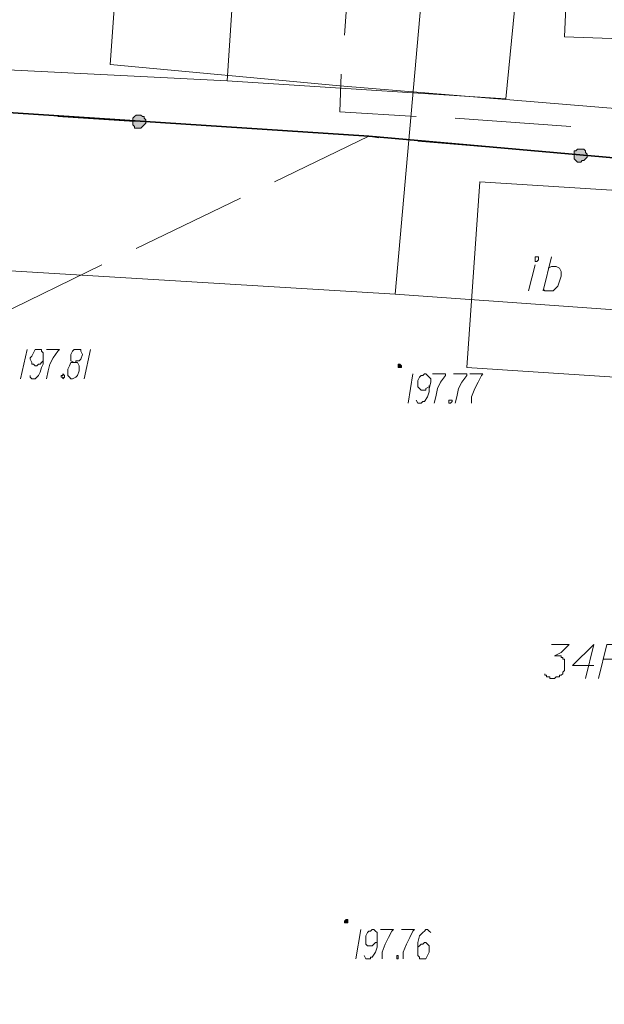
# Model space of a CAD drawing. Header units: metres. Extents: x 7431553 to 7432401, y 5544342 to 5544539.
# Tile 45 of 180: x 7432126 to 7432141, y 5544420 to 5544446. Entities that reach past the tile are written whole.
import ezdxf
from ezdxf import colors
from ezdxf.entities.mleader import LeaderData, LeaderLine
from ezdxf.math import Vec2, Vec3

# ---------------------------------------------------------------- set-up
doc = ezdxf.new("R2010")
doc.units = ezdxf.units.M
doc.header["$MEASUREMENT"] = 0
for name, color, linetype, lineweight in [('BG-PR90-PB-PZT-PZT01_2026_04_14$0$MAPA DCP', 7, 'Continuous', 0), ('PRIMETECH_XREF', 7, 'Continuous', 5), ('PROHUBUS- OPISY WENTYLACJA', 7, 'Continuous', 13)]:
    doc.layers.add(name, color=color, linetype=linetype, lineweight=lineweight)
doc.layers.add('BG-PR90-PB-PZT-PZT01_2026_04_14$0$Z_szraf drogi', color=251, linetype='Continuous')
doc.styles.add('DYN_DIM', font='ARIAL.TTF')

# ---------------------------------------------------------------- blocks, each defined once
blk = doc.blocks.new('_$0$_None')
blk = doc.blocks.new('BG-PR90-PB-PZT-PZT01_2026_04_14$0$Naddrwiną2025_v2klauzulap')
at = {"layer": 'BG-PR90-PB-PZT-PZT01_2026_04_14$0$MAPA DCP', "linetype": 'Continuous', "lineweight": 0, "transparency": 33554559}
for points in [[(7431720.045, 5544554.992), (7431720.003, 5544554.992), (7431719.96, 5544554.949), (7431719.918, 5544554.949), (7431719.876, 5544554.907), (7431719.876, 5544554.865), (7431719.876, 5544554.822), (7431719.876, 5544554.78), (7431719.876, 5544554.738), (7431719.918, 5544554.695), (7431719.918, 5544554.653), (7431719.96, 5544554.653), (7431720.003, 5544554.653), (7431720.045, 5544554.653), (7431720.087, 5544554.653), (7431720.13, 5544554.653), (7431720.172, 5544554.695), (7431720.214, 5544554.738), (7431720.214, 5544554.78), (7431720.214, 5544554.822), (7431720.172, 5544554.865), (7431720.172, 5544554.907), (7431720.13, 5544554.949), (7431720.087, 5544554.992), (7431720.087, 5544554.992)], [(7431725.506, 5544550.081), (7431725.506, 5544550.081), (7431725.548, 5544550.081), (7431725.548, 5544550.081), (7431725.548, 5544550.081), (7431725.548, 5544550.081), (7431725.548, 5544550.123), (7431725.548, 5544550.123), (7431725.548, 5544550.123), (7431725.548, 5544550.123), (7431725.548, 5544550.166), (7431725.506, 5544550.166), (7431725.506, 5544550.166), (7431725.506, 5544550.166), (7431725.506, 5544550.166), (7431725.464, 5544550.123), (7431725.464, 5544550.123), (7431725.464, 5544550.123), (7431725.464, 5544550.123), (7431725.464, 5544550.081), (7431725.464, 5544550.081), (7431725.464, 5544550.081)], [(7431739.942, 5544548.684), (7431739.942, 5544548.684), (7431739.984, 5544548.684), (7431739.984, 5544548.769), (7431739.942, 5544548.769), (7431739.942, 5544548.769), (7431739.942, 5544548.769), (7431739.942, 5544548.769), (7431739.899, 5544548.769), (7431739.899, 5544548.769), (7431739.899, 5544548.769), (7431739.899, 5544548.726), (7431739.899, 5544548.726), (7431739.899, 5544548.726), (7431739.899, 5544548.726)], [(7431719.156, 5544543.519), (7431719.114, 5544543.519), (7431719.071, 5544543.477), (7431719.029, 5544543.477), (7431719.029, 5544543.435), (7431718.987, 5544543.392), (7431718.987, 5544543.35), (7431718.987, 5544543.308), (7431718.987, 5544543.265), (7431719.029, 5544543.223), (7431719.071, 5544543.181), (7431719.114, 5544543.181), (7431719.156, 5544543.181), (7431719.198, 5544543.181), (7431719.241, 5544543.181), (7431719.283, 5544543.223), (7431719.325, 5544543.223), (7431719.325, 5544543.265), (7431719.325, 5544543.308), (7431719.325, 5544543.35), (7431719.325, 5544543.392), (7431719.283, 5544543.435), (7431719.241, 5544543.477), (7431719.198, 5544543.519), (7431719.198, 5544543.519)]]:
    blk.add_hatch(color=256, dxfattribs=at).paths.add_polyline_path(points)
at = {"layer": 'BG-PR90-PB-PZT-PZT01_2026_04_14$0$MAPA DCP', "color": 1, "linetype": 'Continuous', "lineweight": 18, "transparency": 33554687}
for points in [[(7431705.144, 5544543.562), (7431714.161, 5544542.842), (7431717.674, 5544542.588), (7431718.225, 5544548.557), (7431719.749, 5544566.972)], [(7431733.041, 5544570.147), (7431717.547, 5544571.078), (7431716.955, 5544554.399), (7431706.752, 5544554.865), (7431696.931, 5544555.33), (7431695.449, 5544555.415), (7431690.623, 5544555.627), (7431688.761, 5544552.198), (7431688.464, 5544547.499), (7431688.422, 5544546.356), (7431688.295, 5544544.916), (7431688.253, 5544543.773), (7431688.126, 5544542.588), (7431690.666, 5544542.588)], [(7431696.846, 5544553.425), (7431697.82, 5544554.907), (7431718.563, 5544552.875), (7431718.098, 5544545.636)], [(7431719.283, 5544554.568), (7431719.071, 5544551.563)], [(7431719.029, 5544550.547), (7431718.902, 5544548.557), (7431717.928, 5544548.599)], [(7431716.912, 5544548.684), (7431715.092, 5544548.811), (7431713.949, 5544548.896)], [(7431718.098, 5544545.636), (7431703.916, 5544546.567)], [(7431718.098, 5544545.636), (7431716.616, 5544516.087), (7431718.352, 5544515.706), (7431718.14, 5544511.896), (7431738.883, 5544510.457), (7431769.448, 5544508.637), (7431770.083, 5544508.594)]]:
    blk.add_lwpolyline(points, dxfattribs=at)
at = {"layer": 'BG-PR90-PB-PZT-PZT01_2026_04_14$0$MAPA DCP', "color": 5, "linetype": 'Continuous', "lineweight": 18, "transparency": 33554687}
for points in [[(7431743.244, 5544580.307), (7431742.566, 5544570.189), (7431741.931, 5544568.665), (7431724.998, 5544568.962), (7431723.643, 5544549.996), (7431722.627, 5544533.275), (7431721.611, 5544518.966), (7431722.289, 5544517.95), (7431723.008, 5544517.865), (7431723.559, 5544517.865), (7431751.202, 5544516.172), (7431770.083, 5544514.902)], [(7431723.643, 5544549.996), (7431704.593, 5544551.69)]]:
    blk.add_lwpolyline(points, dxfattribs=at)
at = {"layer": 'BG-PR90-PB-PZT-PZT01_2026_04_14$0$MAPA DCP', "linetype": 'Continuous', "lineweight": 35, "transparency": 33554687}
blk.add_lwpolyline([(7431720.511, 5544560.283), (7431719.537, 5544549.319), (7431718.267, 5544529.888), (7431717.759, 5544519.178), (7431717.293, 5544514.225), (7431716.785, 5544508.679), (7431733.041, 5544507.621), (7431738.587, 5544507.155), (7431741.635, 5544506.859), (7431742.355, 5544507.282)], dxfattribs=at)
at = {"layer": 'BG-PR90-PB-PZT-PZT01_2026_04_14$0$MAPA DCP', "linetype": 'Continuous', "lineweight": 18, "transparency": 33554687}
for points in [[(7431720.003, 5544554.568), (7431720.257, 5544557.574)], [(7431720.045, 5544555.161), (7431719.876, 5544553.171)], [(7431722.966, 5544553.976), (7431722.924, 5544554.06), (7431722.924, 5544554.187), (7431722.966, 5544554.272), (7431723.051, 5544554.314), (7431723.178, 5544554.314), (7431723.305, 5544554.272), (7431723.432, 5544554.23), (7431723.559, 5544554.103), (7431723.559, 5544553.976), (7431723.559, 5544553.891), (7431723.516, 5544553.849)], [(7431723.559, 5544553.849), (7431722.67, 5544554.06)], [(7431719.664, 5544550.589), (7431719.918, 5544553.595)], [(7431723.559, 5544553.468), (7431722.881, 5544553.637)], [(7431719.791, 5544552.198), (7431719.622, 5544550.208)], [(7431720.722, 5544546.864), (7431719.537, 5544549.319), (7431719.579, 5544549.573)], [(7431719.537, 5544549.192), (7431719.41, 5544547.202)], [(7431719.325, 5544546.186), (7431719.198, 5544544.197)], [(7431722.458, 5544543.265), (7431721.146, 5544545.975)], [(7431719.156, 5544543.223), (7431719.029, 5544541.233)], [(7431724.194, 5544539.667), (7431722.881, 5544542.376)]]:
    blk.add_lwpolyline(points, dxfattribs=at)
for points in [[(7431720.722, 5544552.198), (7431725.548, 5544551.859), (7431725.802, 5544555.711), (7431720.976, 5544556.177)], [(7431722.67, 5544553.637), (7431722.67, 5544553.722), (7431722.754, 5544553.722), (7431722.797, 5544553.679), (7431722.797, 5544553.637), (7431722.754, 5544553.637), (7431722.712, 5544553.637)]]:
    blk.add_lwpolyline(points, close=True, dxfattribs=at)
at = {"layer": 'BG-PR90-PB-PZT-PZT01_2026_04_14$0$MAPA DCP', "color": 4, "linetype": 'Continuous', "lineweight": 18, "transparency": 33554687}
for points in [[(7431733.634, 5544555.288), (7431732.745, 5544555.5), (7431732.745, 5544555.881), (7431732.787, 5544555.881), (7431732.83, 5544555.923), (7431732.914, 5544555.923), (7431732.957, 5544555.923), (7431732.999, 5544555.923), (7431733.041, 5544555.923), (7431733.084, 5544555.881), (7431733.126, 5544555.838), (7431733.126, 5544555.796), (7431733.126, 5544555.415)], [(7431733.295, 5544555.161), (7431733.295, 5544554.611), (7431732.745, 5544555.161), (7431733.634, 5544554.949)], [(7431732.745, 5544554.06), (7431732.745, 5544554.526), (7431732.957, 5544554.314), (7431733.041, 5544554.145), (7431733.041, 5544554.272), (7431733.041, 5544554.314), (7431733.084, 5544554.314), (7431733.084, 5544554.357), (7431733.126, 5544554.357), (7431733.126, 5544554.399), (7431733.168, 5544554.399), (7431733.211, 5544554.399), (7431733.253, 5544554.399), (7431733.295, 5544554.399), (7431733.338, 5544554.399), (7431733.38, 5544554.399), (7431733.422, 5544554.399), (7431733.465, 5544554.357), (7431733.507, 5544554.357), (7431733.549, 5544554.314), (7431733.549, 5544554.272), (7431733.592, 5544554.272), (7431733.592, 5544554.23), (7431733.592, 5544554.187), (7431733.634, 5544554.145), (7431733.634, 5544554.103), (7431733.634, 5544554.06), (7431733.634, 5544554.018), (7431733.592, 5544554.018), (7431733.592, 5544553.976), (7431733.592, 5544553.933), (7431733.549, 5544553.933), (7431733.549, 5544553.891), (7431733.507, 5544553.891)]]:
    blk.add_lwpolyline(points, dxfattribs=at)
at = {"layer": 'BG-PR90-PB-PZT-PZT01_2026_04_14$0$MAPA DCP', "linetype": 'Continuous', "lineweight": 0, "transparency": 33554687}
for points in [[(7431720.045, 5544554.992), (7431720.003, 5544554.992), (7431719.96, 5544554.949), (7431719.918, 5544554.949), (7431719.876, 5544554.907), (7431719.876, 5544554.865), (7431719.876, 5544554.822), (7431719.876, 5544554.78), (7431719.876, 5544554.738), (7431719.918, 5544554.695), (7431719.918, 5544554.653), (7431719.96, 5544554.653), (7431720.003, 5544554.653), (7431720.045, 5544554.653), (7431720.087, 5544554.653), (7431720.13, 5544554.653), (7431720.172, 5544554.695), (7431720.214, 5544554.738), (7431720.214, 5544554.78), (7431720.214, 5544554.822), (7431720.172, 5544554.865), (7431720.172, 5544554.907), (7431720.13, 5544554.949), (7431720.087, 5544554.992)], [(7431725.506, 5544550.081), (7431725.506, 5544550.081), (7431725.548, 5544550.081), (7431725.548, 5544550.081), (7431725.548, 5544550.081), (7431725.548, 5544550.081), (7431725.548, 5544550.123), (7431725.548, 5544550.123), (7431725.548, 5544550.123), (7431725.548, 5544550.123), (7431725.548, 5544550.166), (7431725.506, 5544550.166), (7431725.506, 5544550.166), (7431725.506, 5544550.166), (7431725.506, 5544550.166), (7431725.464, 5544550.123), (7431725.464, 5544550.123), (7431725.464, 5544550.123), (7431725.464, 5544550.123), (7431725.464, 5544550.081), (7431725.464, 5544550.081), (7431725.464, 5544550.081), (7431725.506, 5544550.081)], [(7431739.942, 5544548.684), (7431739.942, 5544548.684), (7431739.984, 5544548.684), (7431739.984, 5544548.769), (7431739.942, 5544548.769), (7431739.942, 5544548.769), (7431739.942, 5544548.769), (7431739.942, 5544548.769), (7431739.899, 5544548.769), (7431739.899, 5544548.769), (7431739.899, 5544548.769), (7431739.899, 5544548.726), (7431739.899, 5544548.726), (7431739.899, 5544548.726), (7431739.899, 5544548.726), (7431739.942, 5544548.684)], [(7431719.156, 5544543.519), (7431719.114, 5544543.519), (7431719.071, 5544543.477), (7431719.029, 5544543.477), (7431719.029, 5544543.435), (7431718.987, 5544543.392), (7431718.987, 5544543.35), (7431718.987, 5544543.308), (7431718.987, 5544543.265), (7431719.029, 5544543.223), (7431719.071, 5544543.181), (7431719.114, 5544543.181), (7431719.156, 5544543.181), (7431719.198, 5544543.181), (7431719.241, 5544543.181), (7431719.283, 5544543.223), (7431719.325, 5544543.223), (7431719.325, 5544543.265), (7431719.325, 5544543.308), (7431719.325, 5544543.35), (7431719.325, 5544543.392), (7431719.283, 5544543.435), (7431719.241, 5544543.477), (7431719.198, 5544543.519)]]:
    blk.add_lwpolyline(points, close=True, dxfattribs=at)
at = {"layer": 'BG-PR90-PB-PZT-PZT01_2026_04_14$0$MAPA DCP', "linetype": 'Continuous', "lineweight": 9, "transparency": 33554687}
for points in [[(7431725.718, 5544551.944), (7431725.718, 5544552.282), (7431725.76, 5544552.24), (7431725.929, 5544552.155), (7431726.099, 5544552.071), (7431726.31, 5544551.986), (7431726.48, 5544551.986)], [(7431725.718, 5544551.52), (7431725.718, 5544551.859), (7431725.76, 5544551.859), (7431725.929, 5544551.732), (7431726.099, 5544551.647), (7431726.31, 5544551.605), (7431726.48, 5544551.563)], [(7431725.718, 5544550.97), (7431725.718, 5544551.309), (7431725.76, 5544551.309), (7431725.929, 5544551.182), (7431726.099, 5544551.097), (7431726.31, 5544551.055), (7431726.48, 5544551.012)], [(7431726.395, 5544550.547), (7431726.48, 5544550.589), (7431726.48, 5544550.674), (7431726.437, 5544550.716), (7431726.437, 5544550.758), (7431726.31, 5544550.843), (7431726.183, 5544550.885), (7431726.099, 5544550.885), (7431725.929, 5544550.928), (7431725.845, 5544550.928), (7431725.802, 5544550.885), (7431725.76, 5544550.843), (7431725.718, 5544550.801), (7431725.718, 5544550.758), (7431725.76, 5544550.716), (7431725.76, 5544550.674), (7431725.802, 5544550.631), (7431725.887, 5544550.589), (7431725.972, 5544550.589), (7431726.014, 5544550.589), (7431726.056, 5544550.589), (7431726.099, 5544550.631), (7431726.141, 5544550.674), (7431726.141, 5544550.716), (7431726.141, 5544550.758), (7431726.141, 5544550.801), (7431726.099, 5544550.801), (7431726.056, 5544550.885), (7431726.014, 5544550.885)], [(7431740.238, 5544550.928), (7431740.196, 5544550.885), (7431740.153, 5544550.843), (7431740.153, 5544550.801), (7431740.196, 5544550.758), (7431740.238, 5544550.716), (7431740.323, 5544550.631), (7431740.492, 5544550.589), (7431740.534, 5544550.589), (7431740.704, 5544550.589), (7431740.788, 5544550.589), (7431740.831, 5544550.589), (7431740.873, 5544550.631), (7431740.915, 5544550.631), (7431740.915, 5544550.674), (7431740.915, 5544550.716), (7431740.915, 5544550.758), (7431740.915, 5544550.801), (7431740.831, 5544550.843), (7431740.746, 5544550.885), (7431740.704, 5544550.885), (7431740.661, 5544550.885), (7431740.577, 5544550.885), (7431740.534, 5544550.843), (7431740.492, 5544550.801), (7431740.492, 5544550.758), (7431740.534, 5544550.716), (7431740.534, 5544550.674), (7431740.577, 5544550.631), (7431740.619, 5544550.589)], [(7431740.153, 5544550.166), (7431740.153, 5544550.504), (7431740.196, 5544550.462), (7431740.365, 5544550.377), (7431740.534, 5544550.293), (7431740.746, 5544550.208), (7431740.915, 5544550.208)], [(7431725.718, 5544550.462), (7431726.48, 5544550.335)], [(7431740.153, 5544549.615), (7431740.153, 5544549.954), (7431740.196, 5544549.912), (7431740.365, 5544549.827), (7431740.534, 5544549.742), (7431740.746, 5544549.658), (7431740.915, 5544549.658)], [(7431740.831, 5544549.192), (7431740.915, 5544549.234), (7431740.915, 5544549.361), (7431740.873, 5544549.361), (7431740.873, 5544549.404), (7431740.746, 5544549.488), (7431740.619, 5544549.531), (7431740.534, 5544549.531), (7431740.365, 5544549.531), (7431740.28, 5544549.531), (7431740.238, 5544549.531), (7431740.196, 5544549.488), (7431740.153, 5544549.446), (7431740.153, 5544549.404), (7431740.196, 5544549.361), (7431740.196, 5544549.319), (7431740.238, 5544549.277), (7431740.323, 5544549.234), (7431740.407, 5544549.234), (7431740.45, 5544549.234), (7431740.534, 5544549.234), (7431740.577, 5544549.277), (7431740.577, 5544549.319), (7431740.577, 5544549.361), (7431740.577, 5544549.404), (7431740.534, 5544549.446), (7431740.492, 5544549.488), (7431740.492, 5544549.531), (7431740.45, 5544549.531)], [(7431740.153, 5544549.107), (7431740.915, 5544548.98)], [(7431725.083, 5544542.08), (7431725.845, 5544541.911)], [(7431725.421, 5544541.657), (7431725.421, 5544541.699), (7431725.379, 5544541.699), (7431725.379, 5544541.784), (7431725.337, 5544541.826), (7431725.21, 5544541.868), (7431725.125, 5544541.826), (7431725.083, 5544541.826), (7431725.083, 5544541.741), (7431725.083, 5544541.699), (7431725.083, 5544541.657), (7431725.125, 5544541.614), (7431725.21, 5544541.572), (7431725.252, 5544541.572), (7431725.337, 5544541.572), (7431725.379, 5544541.572), (7431725.421, 5544541.657), (7431725.421, 5544541.572), (7431725.506, 5544541.53), (7431725.591, 5544541.487), (7431725.633, 5544541.487), (7431725.76, 5544541.487), (7431725.802, 5544541.53), (7431725.845, 5544541.572), (7431725.845, 5544541.614), (7431725.802, 5544541.699), (7431725.76, 5544541.741), (7431725.633, 5544541.784), (7431725.591, 5544541.784), (7431725.506, 5544541.784), (7431725.421, 5544541.741), (7431725.421, 5544541.699)], [(7431725.083, 5544540.937), (7431725.083, 5544541.276), (7431725.125, 5544541.233), (7431725.294, 5544541.106), (7431725.464, 5544541.022), (7431725.633, 5544540.979), (7431725.845, 5544540.937)], [(7431725.76, 5544540.514), (7431725.802, 5544540.514), (7431725.845, 5544540.556), (7431725.845, 5544540.641), (7431725.802, 5544540.683), (7431725.76, 5544540.725), (7431725.675, 5544540.768), (7431725.548, 5544540.81), (7431725.464, 5544540.852), (7431725.294, 5544540.852), (7431725.21, 5544540.852), (7431725.167, 5544540.852), (7431725.125, 5544540.81), (7431725.083, 5544540.81), (7431725.083, 5544540.768), (7431725.083, 5544540.683), (7431725.083, 5544540.641), (7431725.167, 5544540.598), (7431725.252, 5544540.556), (7431725.294, 5544540.514), (7431725.337, 5544540.514), (7431725.421, 5544540.556), (7431725.464, 5544540.556), (7431725.464, 5544540.598), (7431725.506, 5544540.641), (7431725.506, 5544540.683), (7431725.464, 5544540.725), (7431725.464, 5544540.768), (7431725.421, 5544540.81), (7431725.379, 5544540.852)], [(7431725.083, 5544540.429), (7431725.845, 5544540.26)]]:
    blk.add_lwpolyline(points, dxfattribs=at)
for points in [[(7431726.395, 5544551.436), (7431726.395, 5544551.478), (7431726.437, 5544551.478), (7431726.48, 5544551.436), (7431726.48, 5544551.393), (7431726.437, 5544551.393), (7431726.395, 5544551.393)], [(7431740.831, 5544550.039), (7431740.831, 5544550.081), (7431740.915, 5544550.081), (7431740.915, 5544550.039), (7431740.873, 5544550.039)], [(7431725.718, 5544541.36), (7431725.76, 5544541.403), (7431725.802, 5544541.403), (7431725.845, 5544541.36), (7431725.802, 5544541.36), (7431725.802, 5544541.318), (7431725.76, 5544541.318), (7431725.76, 5544541.36)]]:
    blk.add_lwpolyline(points, close=True, dxfattribs=at)
blk = doc.blocks.new('BG-PR90-PB-PZT-PZT01_2026_04_14')
at = {"layer": 'BG-PR90-PB-PZT-PZT01_2026_04_14$0$Z_szraf drogi', "true_color": 0xb2b2b2}
h = blk.add_hatch(dxfattribs=at)
h.set_pattern_fill('ANSI31', color=253, scale=0.1, angle=90)
h.set_pattern_definition([(135, (7432092.63, 5544410.70457), (-0.2245064, -0.2245064), [])])
edge = h.paths.add_edge_path()
edge.add_line((7432092.63, 5544413.08), (7432093.037, 5544419.327))
edge.add_line((7432093.037, 5544419.327), (7432095.863, 5544419.143))
edge.add_line((7432095.863, 5544419.143), (7432108.94, 5544418.17))
edge.add_line((7432108.94, 5544418.17), (7432143.304, 5544415.72))
edge.add_ellipse((7432143.731, 5544421.705), major_axis=(6, 0), ratio=1, start_angle=265.9216, end_angle=355.9216)
edge.add_line((7432149.716, 5544421.278), (7432151.181, 5544441.83))
edge.add_line((7432151.181, 5544441.83), (7432149.21, 5544449.013))
edge.add_line((7432149.21, 5544449.008), (7432159.162, 5544448.304))
edge.add_line((7432159.162, 5544448.304), (7432156.162, 5544441.39))
edge.add_line((7432156.162, 5544441.39), (7432154.703, 5544420.922))
edge.add_ellipse((7432143.731, 5544421.705), major_axis=(-11, 0), ratio=1, start_angle=445.9216, end_angle=535.9216, ccw=False)
edge.add_line((7432142.948, 5544410.732), (7432134.502, 5544411.335))
edge.add_line((7432134.502, 5544411.335), (7432134.51, 5544411.42))
edge.add_line((7432134.51, 5544411.42), (7432127.85, 5544412.19))
edge.add_line((7432127.85, 5544412.19), (7432127.81, 5544411.96))
edge.add_line((7432127.81, 5544411.96), (7432111.81, 5544413.98))
edge.add_line((7432111.81, 5544413.98), (7432111.78, 5544414.12))
edge.add_line((7432111.78, 5544414.12), (7432106.06, 5544414.83))
edge.add_line((7432106.06, 5544414.83), (7432105.84, 5544411.51))
edge.add_line((7432105.84, 5544411.51), (7432096.07, 5544413.06))
edge.add_line((7432096.07, 5544413.06), (7432092.63, 5544413.08))
at = {"layer": 'BG-PR90-PB-PZT-PZT01_2026_04_14$0$MAPA DCP', "rotation": 270}
blk.add_blockref('BG-PR90-PB-PZT-PZT01_2026_04_14$0$Naddrwiną2025_v2klauzulap', (1887585.788, 12976162.34), dxfattribs=at)

msp = doc.modelspace()

# ---------------------------------------------------------------- block references
at = {"layer": 'PRIMETECH_XREF', "linetype": 'Continuous', "lineweight": 0, "rotation": 360}
msp.add_blockref('BG-PR90-PB-PZT-PZT01_2026_04_14', (0, 0), dxfattribs=at)

# ---------------------------------------------------------------- next in the draw order: leaders
at = {"layer": 'PROHUBUS- OPISY WENTYLACJA', "ltscale": 10}
ml = msp.add_multileader_mtext('Standard', dxfattribs=at)
ml.set_content('\\fCalibri Light|b0|i0|c238;\\W0.7;Proj. przyłącz wodociągowy wg odrębnego opracowania MAAR', color=256, style='DYN_DIM')
ml.set_leader_properties(color=256, linetype='ByLayer', lineweight=-1)
ml.set_arrow_properties(name='_$0$_None')
ml.build(insert=Vec2(0, 0))
ml.multileader.update_dxf_attribs({"has_text_frame": 1, "text_left_attachment_type": 6, "text_right_attachment_type": 6, "dogleg_length": 1.079, "arrow_head_size": 1})
ctx = ml.context
ctx.base_point, ctx.char_height, ctx.arrow_head_size, ctx.landing_gap_size, ctx.plane_origin = Vec3(7432113.124, 5544450.595), 1, 1, 0.4, Vec3(7432333.182, 5544638.844)
ctx.left_attachment, ctx.right_attachment = 6, 6
notes = []
notes.append((ctx, [(0, (1, 1, 0), (7432128.424, 5544450.595), (-1, 0), 0.779, [(0, [(7432147.713, 5544446.079)], 0, [])])]))
ctx.mtext.insert, ctx.mtext.width, ctx.mtext.flow_direction = Vec3(7432113.524, 5544451.876), 15.02692, 5
for ctx, leaders in notes:
    for number, flags, end, landing, length, lines in leaders:
        leader = LeaderData()
        leader.index, (leader.has_last_leader_line, leader.has_dogleg_vector, leader.attachment_direction) = number, flags
        leader.last_leader_point, leader.dogleg_vector, leader.dogleg_length = Vec3(end), Vec3(landing), length
        for number, points, colour, breaks in lines:
            line = LeaderLine()
            line.index, line.vertices, line.color, line.breaks = number, Vec3.list(points), colors.encode_raw_color(colour), breaks
            leader.lines.append(line)
        ctx.leaders.append(leader)

doc.saveas('drawing.dxf')
